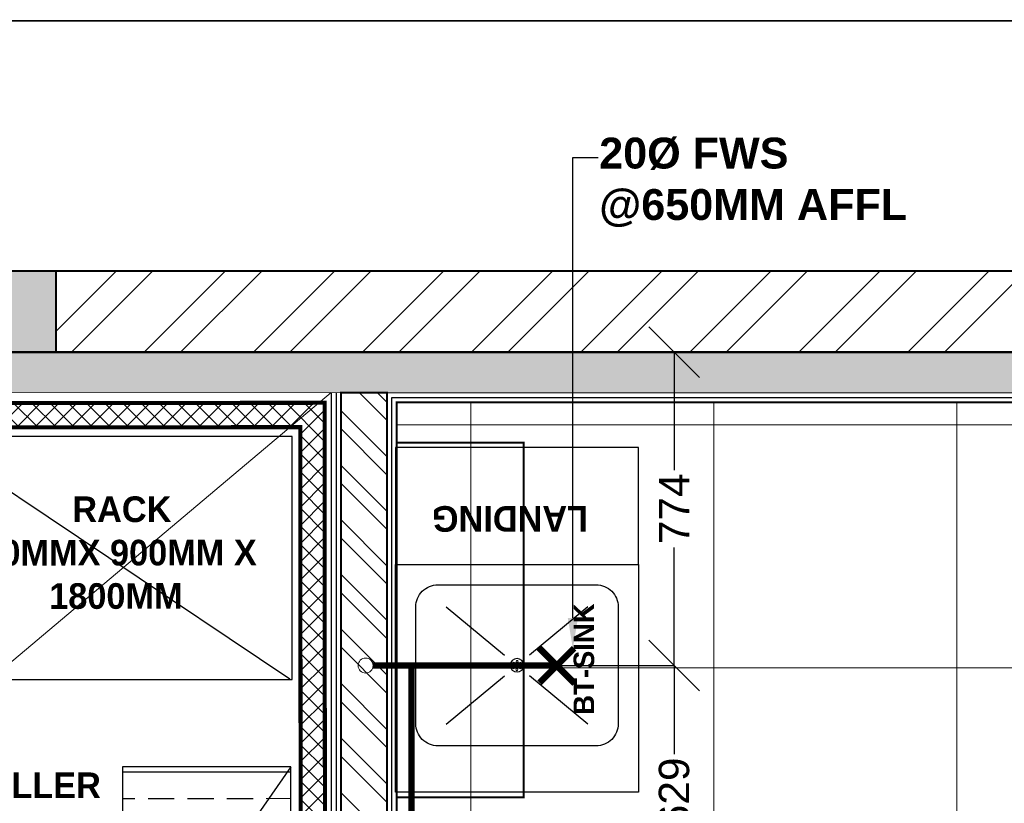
# Model space of a CAD drawing. Header units: millimetres. Extents: x -115221 to 194496, y -122556 to 375476.
# Tile 133 of 169: x 105246 to 107678, y 29339 to 31273. Entities that reach past the tile are written whole.
import ezdxf
from ezdxf import colors
from ezdxf.entities.mleader import LeaderData, LeaderLine
from ezdxf.math import Vec2, Vec3

# ---------------------------------------------------------------- set-up
doc = ezdxf.new("R2010")
doc.units = ezdxf.units.MM
doc.header["$PDMODE"] = 3
doc.header["$PDSIZE"] = -100
doc.linetypes.add('L1-1 08-30-2012$0$HIDDENX2', pattern=[0.75, 0.5, -0.25])
for name, color, linetype, lineweight in [('Ceiling', 6, 'Continuous', 13), ('PLU - Filered Water supply', 6, 'Continuous', 0), ('WATER SUPPLY DIM', 7, 'Continuous', 0), ('WATER SUPPLY TEXTS', 7, 'Continuous', 0)]:
    doc.layers.add(name, color=color, linetype=linetype, lineweight=lineweight)
for name, color, linetype in [('FUR R0', 8, 'Continuous'), ('WWDS CEILING', 8, 'Continuous'), ('WWDS FURNITURE LAYOUT', 8, 'Continuous')]:
    doc.layers.add(name, color=color, linetype=linetype)
doc.styles.add('har', font='GOTHICB.TTF')
doc.styles.get("Standard").update_dxf_attribs({"font": 'arial.ttf'})
doc.dimstyles.new('PLU DIM', dxfattribs={"dimtxt": 75, "dimasz": 125, "dimexe": 0.1, "dimexo": 0.1, "dimgap": 0.09, "dimtad": 0, "dimtoh": 1, "dimdec": 0, "dimzin": 0, "dimdsep": 46, "dimtxsty": 'Standard', "dimblk": 'OBLIQUE', "dimcen": 0.09, "dimclrd": 150, "dimclre": 150, "dimclrt": 1, "dimadec": 0, "dimazin": 0, "dimtfac": 1, "dimtdec": 0, "dimtofl": 0, "dimtmove": 1, "dimatfit": 3, "dimldrblk": 'OBLIQUE', "dimfxl": 1, "dimtfill": 1, "dimfrac": 1, "dimtolj": 1, "dimtzin": 0, "dimarcsym": 0})

# ---------------------------------------------------------------- blocks, each defined once
blk = doc.blocks.new('NIA_Break Line w Scale - 1-100-21789561-F_B-14 PLAN')
at = {"layer": 'FUR R0'}
for p, q in [((4844.5, 266.7), (497.8, 266.7)), ((497.8, 266.7), (4844.5, 266.7))]:
    blk.add_line(p, q, dxfattribs=at)
blk = doc.blocks.new('rewrwe')
for p, q in [((1795758.7, -49933.5), (1795902.5, -50053)), ((1796108.3, -49933.5), (1795964.5, -50053)), ((1795758.7, -50223.5), (1795902.5, -50104)), ((1796108.3, -50223.5), (1795964.5, -50104))]:
    blk.add_line(p, q)
for points in [[(1796233.6, -50328.3), (1796233.6, -49766), (1795633.5, -49766), (1795633.5, -50328.3)], [(1795633.5, -50328.3), (1796233.5, -50328.3), (1796233.5, -50617.4), (1795633.5, -50617.4)]]:
    blk.add_lwpolyline(points, close=True)
blk.add_lwpolyline([(1796183.6, -50223.9), (1796183.6, -49934.7, 0.414214), (1796129.1, -49880.3), (1795737.9, -49880.3, 0.414214), (1795683.5, -49934.7), (1795683.5, -50223.9, 0.414214), (1795737.9, -50278.3), (1796129.1, -50278.3, 0.414214)], format="xyb", close=True)
for centre, radius in [((1795933.5, -50079.3), 16.6), ((1795933.3, -50068.8), 2.45), ((1795925, -50073.9), 2.45), ((1795925.2, -50083.6), 2.45), ((1795933.5, -50078.5), 2.45), ((1795933.7, -50088.2), 2.45), ((1795941.8, -50073.5), 2.45), ((1795942, -50083.2), 2.45)]:
    blk.add_circle(centre, radius)
blk = doc.blocks.new('TRAY SMALL')
at = {"ltscale": 50}
h = blk.add_hatch(dxfattribs=at)
h.set_pattern_fill('ANSI33', color=256, scale=20, angle=45, style=0)
h.set_pattern_definition([(90, (0, 1e-05), (-5, 9e-16), []), (90, (2.5, 2.5), (-5, 9e-16), [2.5, -1.25])])
h.paths.add_polyline_path([(0, 16), (23, 16), (23, 0), (0, 0)])
blk.add_line((23, 16), (0, 0), dxfattribs=at)
blk.add_lwpolyline([(0, 16), (23, 16), (23, 0), (0, 0)], close=True, dxfattribs=at)
blk = doc.blocks.new('FUR R0')
at = {"layer": 'WWDS FURNITURE LAYOUT'}
h = blk.add_hatch(dxfattribs=at)
h.set_pattern_fill('ANSI32', color=8, scale=20, angle=180)
h.set_pattern_definition([(225, (1670971.06, 2824817.45), (134.703842, -134.703842), []), (225, (1670881.26, 2824817.45), (134.703842, -134.703842), [])])
h.paths.add_polyline_path([(0, -649.9), (-605, -649.9), (-605, 2849.8), (-3852.5, 2849.8), (-3852.5, 3049.9), (-605, 3049.8), (-605, 3668), (-405, 3668), (-405, 3049.9), (200, 3049.9), (200, 2588.7), (0, 2588.7), (0, 2849.8), (-405, 2849.8), (-405, 1700.7), (538.8, 1700.7), (538.8, 1500.7), (400, 1500.7), (400, 0.1), (200, 0.1), (200, 1500.7), (-405, 1500.7), (-405, -450), (0, -450)])
h = blk.add_hatch(color=8, dxfattribs=at)
h.dxf.hatch_style = 1
h.paths.add_polyline_path([(-3852.5, 2849.8), (-4052.5, 2849.8), (-4052.5, 3049.8), (-3852.5, 3049.8)])
h = blk.add_hatch(color=8, dxfattribs=at)
h.dxf.hatch_style = 1
h.paths.add_polyline_path([(50, -750), (50, -649.9), (-605, -650), (-605, 2849.8), (-7300, 2849.8), (-7300, 1626.9), (-7200, 1626.9), (-7200, 2749.8), (-704.9, 2749.8), (-704.7, -750)])
at = {"layer": 'WWDS FURNITURE LAYOUT', "ltscale": 50}
h = blk.add_hatch(dxfattribs=at)
h.set_pattern_fill('ANSI32', color=8, scale=10, angle=90)
h.set_pattern_definition([(135, (2822649.37, -1653302.87), (-67.351921, -67.351921), []), (135, (2822649.37, -1653257.97), (-67.351921, -67.351921), [])])
h.paths.add_polyline_path([(-3149, 1081.7), (-3149, 2749.8), (-3035.2, 2749.8), (-3035.2, 1081.7)])
h = blk.add_hatch(dxfattribs=at)
h.set_pattern_fill('ANSI37', color=8, scale=10, angle=-180)
h.set_pattern_definition([(225, (-1707085.583, -2849989.47), (22.4506403, -22.4506403), []), (315, (-1707085.583, -2849989.47), (22.4506403, 22.4506403), [])])
h.paths.add_polyline_path([(-5141.6, 2663.4), (-5140.3, 1116.4), (-3248, 1117.7), (-3249.2, 2664.7)], flags=16)
h.paths.add_polyline_path([(-5201.6, 2723.4), (-5200.3, 1056.3), (-3187.9, 1057.7), (-3189.3, 2724.8)])
at = {"layer": 'WWDS FURNITURE LAYOUT', "color": 8}
for points, const_width in [([(0, -649.9), (-605, -649.9), (-605, 2849.8), (-3852.5, 2849.8), (-3852.5, 3049.9), (-605, 3049.8), (-605, 3668), (-405, 3668), (-405, 3049.9), (200, 3049.9), (200, 2588.7), (0, 2588.7), (0, 2849.8), (-405, 2849.8), (-405, 1700.7), (538.8, 1700.7), (538.8, 1500.7), (400, 1500.7), (400, 0.1), (200, 0.1), (200, 1500.7), (-405, 1500.7), (-405, -450), (0, -450)], 5), ([(50, -750), (50, -649.9), (-605, -650), (-605, 2849.8), (-7300, 2849.8), (-7300, 1626.9), (-7200, 1626.9), (-7200, 2749.8), (-704.9, 2749.8), (-704.7, -750)], 2), ([(-3149, 1081.7), (-3149, 2749.8), (-3035.2, 2749.8), (-3035.2, 1081.7)], 5.07)]:
    blk.add_lwpolyline(points, close=True, dxfattribs=dict(at, const_width=const_width))
at = {"layer": 'WWDS FURNITURE LAYOUT', "color": 8, "lineweight": 70, "const_width": 5}
blk.add_lwpolyline([(-3852.5, 2849.8), (-4052.5, 2849.8), (-4052.5, 3049.8), (-3852.5, 3049.8)], close=True, dxfattribs=at)
at = {"layer": 'WWDS FURNITURE LAYOUT', "color": 8}
for points in [[(-3173, 2749.8), (-3173, 1057.7), (-3011.2, 1057.7), (-3011.2, 2725.8), (-728.9, 2725.9), (-728.7, -774), (50, -774)], [(-3161, 2749.8), (-3161, 1069.7), (-3023.2, 1069.7), (-3023.2, 2737.8), (-716.9, 2737.9), (-716.7, -762), (50, -762)], [(-3149, 2749.8), (-3149, 1081.7), (-3035.2, 1081.7), (-3035.2, 2749.8), (-704.9, 2749.9), (-704.7, -750), (50, -750)]]:
    blk.add_lwpolyline(points, dxfattribs=at)
at = {"layer": 'WWDS FURNITURE LAYOUT', "color": 8, "ltscale": 50, "const_width": 10}
for points in [[(-5201.6, 2723.4), (-5200.3, 1056.3), (-3187.9, 1057.7), (-3189.3, 2724.8)], [(-5141.6, 2663.4), (-5140.3, 1116.4), (-3248, 1117.7), (-3249.2, 2664.7)]]:
    blk.add_lwpolyline(points, close=True, dxfattribs=at)
at = {"layer": 'WWDS FURNITURE LAYOUT', "color": 8}
blk.add_lwpolyline([(-3269.4, 2642), (-4169.4, 2641.3), (-4169, 2041.3), (-3269, 2042)], close=True, dxfattribs=at)
at = {"layer": 'WWDS FURNITURE LAYOUT', "color": 8, "ltscale": 50}
blk.add_lwpolyline([(-3274.8, 2042.2), (-4169.4, 2641.3)], dxfattribs=at)
at = {"layer": 'WWDS FURNITURE LAYOUT', "color": 8, "linetype": 'L1-1 08-30-2012$0$HIDDENX2', "lineweight": 30, "const_width": 5.07}
blk.add_lwpolyline([(-2697.4, 2626.3), (-2697.4, 1750.9), (-3011.2, 1750.9), (-3011.2, 2626.3)], close=True, dxfattribs=at)
at = {"layer": 'WWDS FURNITURE LAYOUT', "color": 8, "rotation": 180}
blk.add_blockref('NIA_Break Line w Scale - 1-100-21789561-F_B-14 PLAN', (-152.5, 3934.7), dxfattribs=at)
at = {"layer": 'WWDS FURNITURE LAYOUT', "color": 8}
for name, p, xscale, yscale, zscale, rotation in [('rewrwe', (-1796633.7, -47946.3), -0.9988786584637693, 0.9988786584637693, 0.9988786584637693, 180), ('TRAY SMALL', (-3687.7, 1229, 0.3), -25.95848190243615, 25.95848190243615, 25.95848190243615, 270.0446680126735)]:
    blk.add_blockref(name, p, dxfattribs=dict(at, xscale=xscale, yscale=yscale, zscale=zscale, rotation=rotation))
at = {"layer": 'WWDS FURNITURE LAYOUT', "color": 8, "style": 'har'}
for s, height, rotation, p in [('RACK', 63.33, 0.0527, (-3812.1, 2430.3)), ('LANDING', 63.33, 180, (-2538.6, 2469.8, 0)), ('600MMX 900MM X', 63.333, 0.0527, (-4081.5, 2322.9)), ('1800MM', 63.33, 0.0527, (-3869.3, 2216)), ('BT-SINK', 50.67, 90, (-2523.6, 1954.7)), ('WALK IN CHILLER', 63.333, 359.992, (-4494.4, 1749, 0.3))]:
    blk.add_text(s, height=height, rotation=rotation, dxfattribs=at).set_placement(p)
blk = doc.blocks.new('_Oblique')
at = {"color": 0, "linetype": 'ByBlock', "lineweight": -2}
blk.add_line((-0.5, -0.5), (0.5, 0.5), dxfattribs=at)
blk = doc.blocks.new('*D202')
at = {"layer": 'Defpoints', "color": 0, "transparency": 16777216}
for p in [(106455.5, 30452.3), (106572.6, 29678.6), (106862.4, 29678.6)]:
    blk.add_point(p, dxfattribs=at)
at = {"layer": 'WATER SUPPLY DIM', "color": 150, "lineweight": -2, "transparency": 16777216}
for p, q in [((106455.6, 30452.3), (106862.5, 30452.3)), ((106862.4, 30452.3), (106862.4, 30147.9)), ((106862.4, 29678.6), (106862.4, 29983)), ((106572.7, 29678.6), (106862.5, 29678.6))]:
    blk.add_line(p, q, dxfattribs=at)
at = {"layer": 'WATER SUPPLY DIM', "color": 150, "lineweight": -2, "transparency": 16777216, "xscale": 125, "yscale": 125, "zscale": 125}
for p, rotation in [((106862.4, 30452.3), 90), ((106862.4, 29678.6), 270)]:
    blk.add_blockref('_Oblique', p, dxfattribs=dict(at, rotation=rotation))
at = {"layer": 'WATER SUPPLY DIM', "color": 1, "transparency": 16777216, "insert": (106862.4, 30065.5), "char_height": 75, "attachment_point": 5, "rotation": 90, "bg_fill": 3, "box_fill_scale": 1.1, "bg_fill_color": 256, "bg_fill_true_color": 13158600, "bg_fill_transparency": 0}
blk.add_mtext('\\A1;774', dxfattribs=at)
blk = doc.blocks.new('*D203')
at = {"layer": 'Defpoints', "color": 0, "transparency": 16777216}
for p in [(106572.6, 29678.6, 0), (106862.5, 29678.6), (106425.6, 29050.1)]:
    blk.add_point(p, dxfattribs=at)
at = {"layer": 'WATER SUPPLY DIM', "color": 150, "lineweight": -2, "transparency": 16777216}
for p, q in [((106572.7, 29678.6), (106862.6, 29678.6)), ((106862.5, 29678.6), (106862.5, 29447.6)), ((106862.5, 29050.1), (106862.5, 29281.1)), ((106425.7, 29050.1), (106862.6, 29050.1))]:
    blk.add_line(p, q, dxfattribs=at)
at = {"layer": 'WATER SUPPLY DIM', "color": 150, "lineweight": -2, "transparency": 16777216, "xscale": 125, "yscale": 125, "zscale": 125}
for p, rotation in [((106862.5, 29678.6), 90), ((106862.5, 29050.1), 270)]:
    blk.add_blockref('_Oblique', p, dxfattribs=dict(at, rotation=rotation))
at = {"layer": 'WATER SUPPLY DIM', "color": 1, "transparency": 16777216, "insert": (106862.5, 29364.3), "char_height": 75, "attachment_point": 5, "rotation": 90, "bg_fill": 3, "box_fill_scale": 1.1, "bg_fill_color": 256, "bg_fill_true_color": 13158600, "bg_fill_transparency": 0}
blk.add_mtext('\\A1;629', dxfattribs=at)
blk = doc.blocks.new('A$C2c19c177')
at = {"layer": 'Ceiling', "color": 8, "linetype": 'Continuous', "transparency": 33554610}
for p, q in [((-3028.4, -324.1), (-3028.4, -1579.7)), ((-2428.4, -324.1), (-2428.4, -1579.7)), ((-1828.4, -324), (-1828.4, -1579.7)), ((-928.9, -379.7), (-3211.2, -379.7)), ((-928.9, -979.7), (-3211.2, -979.7))]:
    blk.add_line(p, q, dxfattribs=at)
at = {"layer": 'Ceiling', "color": 8}
blk.add_lwpolyline([(-5400.8, -2006.5), (-3373, -300.1)], dxfattribs=at)
at = {"layer": 'Ceiling', "color": 8, "const_width": 5}
blk.add_lwpolyline([(-5400.9, -2006.5), (-3211.2, -2005.8), (-3211.2, -324.1), (-928.9, -324), (-928.9, -3823.9), (-146.6, -3823.9), (-153.3, -6217.6), (-1855.7, -6217.6), (-1855.7, -2778.3), (-3629, -2778.1), (-3629, -6476.6), (-4640.9, -6476.6)], dxfattribs=at)

msp = doc.modelspace()

# ---------------------------------------------------------------- linework, layer by layer
at = {"layer": 'PLU - Filered Water supply', "const_width": 16.1}
for points in [[(106528.4, 29722.8), (106616.8, 29634.4)], [(106530, 29636), (106615.2, 29721.2)], [(102470.4, 26815), (102470.4, 26538.9), (105637.7, 26538.9), (105637.7, 28612.5), (106213.7, 28612.5), (106213.7, 29678.6)], [(106572.6, 29678.6), (106119, 29678.6)]]:
    msp.add_lwpolyline(points, dxfattribs=at)
at = {"layer": 'PLU - Filered Water supply'}
msp.add_circle((106100.5, 29678.7), 18.5, dxfattribs=at)

# ---------------------------------------------------------------- block references
at = {"layer": 'WWDS CEILING'}
msp.add_blockref('A$C2c19c177', (109388.5, 30652.5), dxfattribs=at)
at = {"layer": 'WWDS FURNITURE LAYOUT'}
msp.add_blockref('FUR R0', (109188.4, 27602.5), dxfattribs=at)

# ---------------------------------------------------------------- next in the draw order: dimensions: what is measured, and where the dimension line sits
at = {"layer": 'WATER SUPPLY DIM'}
dim = msp.add_linear_dim(base=(106862.4, 29678.6), p1=(106455.5, 30452.3), p2=(106572.6, 29678.6), angle=90, dimstyle='PLU DIM', dxfattribs=at)
dim.commit()
dim.dimension.update_dxf_attribs({"geometry": '*D202', "text_midpoint": (106862.4, 30065.5)})

# ---------------------------------------------------------------- next in the draw order: leaders
at = {"layer": 'WATER SUPPLY TEXTS', "color": 5, "lineweight": 0}
ml = msp.add_multileader_mtext('Standard', dxfattribs=at)
ml.set_content('\\A1;{\\fArial|b1|i0|c0|p34;\\C6;20Ø FWS \\P@650MM AFFL}', color=5)
ml.set_leader_properties(color=7)
ml.build(insert=Vec2(0, 0))
ml.multileader.update_dxf_attribs({"dogleg_length": 2.48, "arrow_head_size": 76.2})
ctx = ml.context
ctx.base_point, ctx.char_height, ctx.arrow_head_size, ctx.landing_gap_size, ctx.plane_origin = Vec3(106675.1, 30932.6, -900.6), 76.2, 76.2, 2.29, Vec3(110710.6, 30701.9, -900.6)
notes = []
notes.append((ctx, [(1, (1, 1, 0), (106612, 30932.6, -900.6), (1, 0), 63.1, [(0, [(106612.3, 29720, -900.6)], 0, [])])]))
ctx.mtext.insert, ctx.mtext.width, ctx.mtext.flow_direction = Vec3(106677.4, 30981.9, -900.6), 757.824, 5
ctx.mtext.has_bg_fill, ctx.mtext.bg_color, ctx.mtext.bg_scale_factor, ctx.mtext.bg_transparency, ctx.mtext.use_window_bg_color = 1, -1073741824, 1, 0, 1
for ctx, leaders in notes:
    for number, flags, end, landing, length, lines in leaders:
        leader = LeaderData()
        leader.index, (leader.has_last_leader_line, leader.has_dogleg_vector, leader.attachment_direction) = number, flags
        leader.last_leader_point, leader.dogleg_vector, leader.dogleg_length = Vec3(end), Vec3(landing), length
        for number, points, colour, breaks in lines:
            line = LeaderLine()
            line.index, line.vertices, line.color, line.breaks = number, Vec3.list(points), colors.encode_raw_color(colour), breaks
            leader.lines.append(line)
        ctx.leaders.append(leader)

# ---------------------------------------------------------------- next in the draw order: dimensions: what is measured, and where the dimension line sits
at = {"layer": 'WATER SUPPLY DIM'}
dim = msp.add_linear_dim(base=(106862.5039, 29678.6123, 0), p1=(106425.643, 29050.069, 0), p2=(106572.5777, 29678.6123), angle=90, dimstyle='PLU DIM', dxfattribs=at)
dim.commit()
dim.dimension.update_dxf_attribs({"geometry": '*D203', "text_midpoint": (106862.5039, 29364.3406, 0)})

doc.saveas('drawing.dxf')
